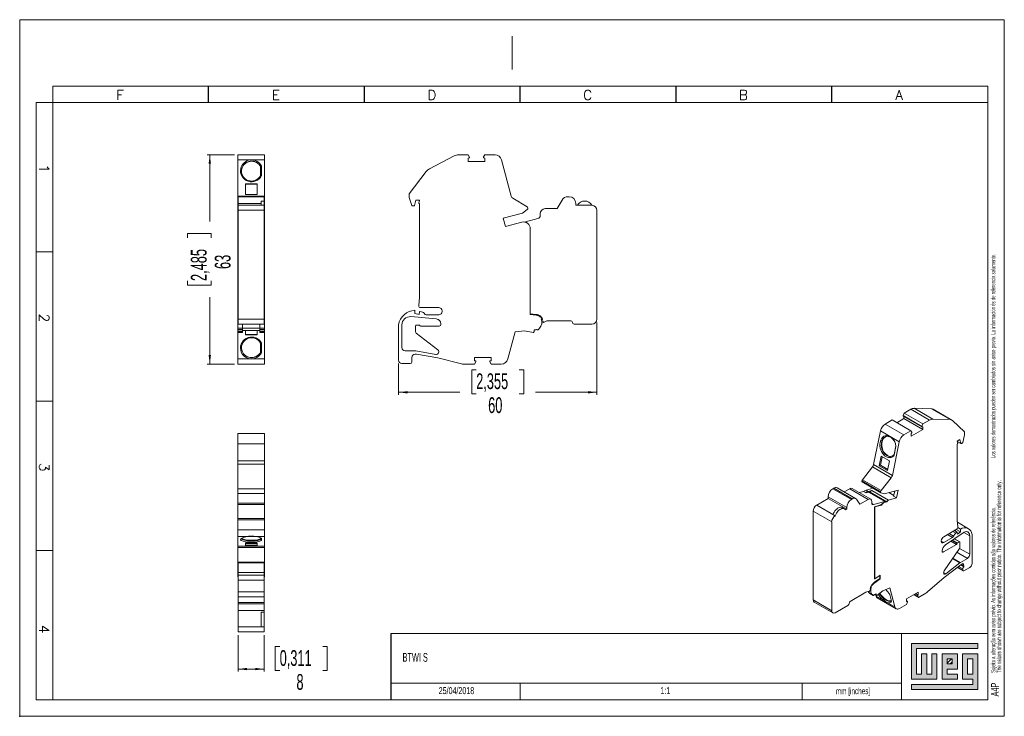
# Model space of a CAD drawing. Header units: millimetres. Extents: x 0 to 297, y 0 to 210.
import ezdxf

# ---------------------------------------------------------------- set-up
doc = ezdxf.new("R2010")
doc.units = ezdxf.units.MM
doc.header["$PDSIZE"] = -1
doc.layers.add('FORMATO', color=7, linetype='Continuous')
doc.layers.add('LEGENDA', color=7, linetype='Continuous')
doc.styles.add('SLDTEXTSTYLE0', font='ROMANS')
doc.styles.add('SLDTEXTSTYLE1', font='TXT', dxfattribs={"width": 0.605})
doc.styles.add('SLDTEXTSTYLE2', font='TXT', dxfattribs={"width": 0.574617})
doc.dimstyles.new('SLDDIMSTYLE0', dxfattribs={"dimtxt": 4.622974, "dimasz": 2.7, "dimexe": 0, "dimexo": 0.0625, "dimgap": 1.155743, "dimtad": 0, "dimdec": 0, "dimrnd": 1e-09, "dimzin": 12, "dimdsep": 46, "dimtxsty": 'SLDTEXTSTYLE1', "dimsah": 1, "dimcen": 0.09, "dimadec": 0, "dimazin": 3, "dimtfac": 1, "dimtdec": 3, "dimtofl": 0, "dimtmove": 0, "dimatfit": 3, "dimfxl": 1, "dimfrac": 2, "dimtolj": 1, "dimtzin": 12, "dimarcsym": 0})

# ---------------------------------------------------------------- blocks, each defined once
blk = doc.blocks.new('SW_NOTE_0')
at = {"color": 0, "linetype": 'Continuous', "lineweight": 0, "attachment_point": 1, "rotation": 90}
for s, insert, char_height, style in [('Sujeito a alteração sem aviso prévio. As informações contidas são valores de referência.                                          Los valores demostrados pueden ser cambiados sin aviso previo. La información és de referencia solamente.', (-1.71, 0), 1.32292, 'SLDTEXTSTYLE2'), ('The values shown are subject to change without prior notice. The information is for reference only.', (0.06, 0), 1.3229, 'SLDTEXTSTYLE1')]:
    blk.add_mtext(s, dxfattribs=dict(at, insert=insert, char_height=char_height, style=style))
blk = doc.blocks.new('_D')
at = {"color": 7, "linetype": 'Continuous', "lineweight": 0}
for p, q in [((64.84, 169.29), (56.59, 169.29)), ((57.34, 169.29), (57.34, 149.17)), ((50.57, 144.25), (50.57, 145.55)), ((50.57, 145.55), (57.76, 145.55)), ((57.76, 145.55), (57.76, 144.25)), ((50.57, 131.23), (50.57, 129.93)), ((57.76, 129.93), (57.76, 131.23)), ((50.57, 129.93), (57.76, 129.93)), ((57.34, 106.18), (57.34, 126.31)), ((64.84, 106.18), (56.59, 106.18))]:
    blk.add_line(p, q, dxfattribs=at)
for points in [[(57.34, 169.29), (56.99, 166.59), (57.69, 166.59)], [(57.34, 106.18), (57.69, 108.88), (56.99, 108.88)]]:
    blk.add_solid(points, dxfattribs=at)
at = {"color": 7, "linetype": 'Continuous', "lineweight": 0, "char_height": 4.763, "attachment_point": 1, "rotation": 90, "style": 'SLDTEXTSTYLE1'}
for s, insert in [('2,485', (51.62, 131.23)), ('63', (58.84, 134.84))]:
    blk.add_mtext(s, dxfattribs=dict(at, insert=insert))
blk = doc.blocks.new('_D_1')
at = {"color": 7, "linetype": 'Continuous', "lineweight": 0}
for p, q in [((65.89, 24.46), (65.89, 13.49)), ((73.79, 24.46), (73.79, 13.49)), ((78.42, 21.01), (77.11, 21.01)), ((77.11, 21.01), (77.11, 13.82)), ((91.43, 21.01), (92.74, 21.01)), ((92.74, 21.01), (92.74, 13.82)), ((65.89, 14.24), (73.79, 14.24)), ((77.11, 13.82), (78.42, 13.82)), ((92.74, 13.82), (91.43, 13.82))]:
    blk.add_line(p, q, dxfattribs=at)
for points in [[(65.89, 14.24), (68.59, 13.89), (68.59, 14.59)], [(73.79, 14.24), (71.09, 14.59), (71.09, 13.89)]]:
    blk.add_solid(points, dxfattribs=at)
at = {"color": 7, "linetype": 'Continuous', "lineweight": 0, "attachment_point": 1, "style": 'SLDTEXTSTYLE1'}
for s, insert, char_height in [('0,311', (78.42, 19.95), 4.763), ('8', (83.48, 12.74), 4.76)]:
    blk.add_mtext(s, dxfattribs=dict(at, insert=insert, char_height=char_height))
blk = doc.blocks.new('_D_2')
at = {"color": 7, "linetype": 'Continuous', "lineweight": 0}
for p, q in [((174.12, 118.74), (174.12, 96.93)), ((114.29, 106.33), (114.29, 96.93)), ((137.7, 104.46), (136.39, 104.46)), ((136.39, 104.46), (136.39, 97.26)), ((150.71, 104.46), (152.02, 104.46)), ((152.02, 104.46), (152.02, 97.26)), ((114.29, 97.68), (132.77, 97.68)), ((136.39, 97.26), (137.7, 97.26)), ((152.02, 97.26), (150.71, 97.26)), ((174.12, 97.68), (155.63, 97.68))]:
    blk.add_line(p, q, dxfattribs=at)
for points in [[(114.29, 97.68), (116.99, 97.33), (116.99, 98.03)], [(174.12, 97.68), (171.42, 98.03), (171.42, 97.33)]]:
    blk.add_solid(points, dxfattribs=at)
at = {"color": 7, "linetype": 'Continuous', "lineweight": 0, "char_height": 4.763, "attachment_point": 1, "style": 'SLDTEXTSTYLE1'}
for s, insert in [('2,355', (137.7, 103.4)), ('60', (141.31, 96.18))]:
    blk.add_mtext(s, dxfattribs=dict(at, insert=insert))

msp = doc.modelspace()

# ---------------------------------------------------------------- hatches: boundary and pattern name
at = {"linetype": 'Continuous'}
msp.add_hatch(color=7, dxfattribs=at).paths.add_polyline_path([(268.99, 21.93), (268.99, 11.15), (276.69, 11.15), (276.69, 18.85), (275.15, 18.85), (275.15, 12.69), (273.61, 12.69), (273.61, 18.85), (272.07, 18.85), (272.07, 12.69), (270.53, 12.69), (270.53, 20.39), (289.01, 20.39), (289.01, 21.93)], flags=0)
h = msp.add_hatch(color=7, dxfattribs=at)
h.paths.add_polyline_path([(268.99, 8.07), (289.01, 8.07), (289.01, 18.85), (284.39, 18.85), (284.39, 11.15), (287.47, 11.15), (287.47, 9.61), (268.99, 9.61)], flags=0)
h.paths.add_polyline_path([(285.93, 17.31), (287.47, 17.31), (287.47, 12.69), (285.93, 12.69)], flags=0)
h = msp.add_hatch(color=7, dxfattribs=at)
h.paths.add_polyline_path([(282.85, 12.69), (279.77, 12.69), (279.77, 14.23), (282.85, 14.23), (282.85, 18.85), (278.23, 18.85), (278.23, 11.15), (282.85, 11.15)], flags=0)
h.paths.add_polyline_path([(281.31, 15.77), (279.77, 15.77), (279.77, 17.31), (281.31, 17.31)], flags=0)
h = msp.add_hatch(dxfattribs=at)
h.set_pattern_fill('ANSI31', color=8, scale=0.25, style=0)
h.paths.add_polyline_path([(281.31, 15.77), (279.77, 15.77), (279.77, 17.31), (281.31, 17.31)], flags=0)

# ---------------------------------------------------------------- linework, layer by layer
at = {"color": 7, "linetype": 'Continuous', "lineweight": 0}
for p, q in [((10, 5), (10, 190)), ((5, 185), (5, 5)), ((292, 185), (292, 5)), ((5, 140), (10, 140)), ((5, 95), (10, 95)), ((5, 50), (10, 50)), ((289.01, 21.93), (268.99, 21.93)), ((268.99, 21.93), (268.99, 11.15)), ((289.01, 20.39), (289.01, 21.93)), ((270.53, 20.39), (289.01, 20.39)), ((270.53, 12.69), (270.53, 20.39)), ((273.61, 18.85), (272.07, 18.85)), ((272.07, 18.85), (272.07, 12.69)), ((273.61, 12.69), (273.61, 18.85)), ((276.69, 18.85), (275.15, 18.85)), ((275.15, 18.85), (275.15, 12.69)), ((276.69, 11.15), (276.69, 18.85)), ((282.85, 18.85), (278.23, 18.85)), ((278.23, 18.85), (278.23, 11.15)), ((282.85, 14.23), (282.85, 18.85)), ((289.01, 18.85), (284.39, 18.85)), ((284.39, 18.85), (284.39, 11.15)), ((289.01, 8.07), (289.01, 18.85)), ((279.77, 17.31), (281.31, 17.31)), ((279.77, 15.77), (279.77, 17.31)), ((281.31, 15.77), (279.77, 15.77)), ((281.31, 17.31), (281.31, 15.77)), ((285.93, 12.69), (285.93, 17.31)), ((285.93, 17.31), (287.47, 17.31)), ((287.47, 17.31), (287.47, 12.69)), ((272.07, 12.69), (270.53, 12.69)), ((275.15, 12.69), (273.61, 12.69)), ((279.77, 14.23), (282.85, 14.23)), ((279.77, 12.69), (279.77, 14.23)), ((282.85, 12.69), (279.77, 12.69)), ((282.85, 11.15), (282.85, 12.69)), ((287.47, 12.69), (285.93, 12.69)), ((151, 10), (151, 5)), ((236, 10), (236, 5)), ((268.99, 11.15), (276.69, 11.15)), ((268.99, 9.61), (268.99, 8.07)), ((287.47, 9.61), (268.99, 9.61)), ((278.23, 11.15), (282.85, 11.15)), ((284.39, 11.15), (287.47, 11.15)), ((287.47, 11.15), (287.47, 9.61)), ((268.99, 8.07), (289.01, 8.07)), ((5, 5), (10, 5))]:
    msp.add_line(p, q, dxfattribs=at)
at = {"color": 7, "linetype": 'Continuous', "lineweight": 15}
for p, q in [((73.84, 169.29), (65.84, 169.29)), ((65.84, 169.29), (65.84, 167.73)), ((65.84, 169.29), (73.84, 169.29)), ((73.84, 169.29), (73.84, 167.73)), ((132.43, 169.29), (135.29, 169.29)), ((135.29, 169.29), (135.7, 168.59)), ((139.94, 168.61), (140.34, 169.29)), ((140.34, 169.29), (143.38, 169.29)), ((65.84, 167.73), (73.84, 167.73)), ((65.84, 156.77), (65.84, 167.73)), ((73.84, 167.73), (73.84, 156.77)), ((123.61, 165.06), (131.04, 168.95)), ((135.32, 168.29), (135.53, 168.31)), ((135.32, 168.29), (135.32, 167.29)), ((140.31, 167.29), (135.32, 167.29)), ((140.1, 168.31), (140.31, 168.29)), ((140.31, 167.29), (140.31, 168.29)), ((148.27, 156.77), (145.33, 167.73)), ((66.95, 164.97), (66.95, 164.91)), ((72.64, 165.71), (72.64, 162.97)), ((72.94, 162.98), (72.94, 165.85)), ((122.61, 164.22), (117.49, 157.48)), ((68.09, 160.52), (68.09, 157.35)), ((71.59, 160.52), (68.09, 160.52)), ((71.59, 160.39), (68.09, 160.39)), ((71.59, 157.35), (71.59, 160.52)), ((117.49, 156.54), (117.49, 157.48)), ((73.84, 156.77), (65.84, 156.77)), ((65.84, 156.77), (65.84, 156.17)), ((65.84, 156.17), (65.84, 153.58)), ((73.79, 156.64), (65.89, 156.64)), ((65.89, 156.64), (65.89, 154.64)), ((65.89, 154.04), (65.89, 154.64)), ((68.09, 157.35), (71.59, 157.35)), ((73.79, 155.34), (72.84, 155.34)), ((72.84, 155.34), (72.84, 154.04)), ((73.79, 156.64), (73.79, 155.34)), ((73.79, 155.34), (73.79, 154.04)), ((73.84, 156.77), (73.84, 156.17)), ((73.84, 156.17), (73.84, 153.58)), ((117.5, 156.45), (118.27, 153.99)), ((119.05, 154), (119.49, 155.64)), ((119.49, 155.64), (120.59, 155.64)), ((120.59, 155.54), (120.39, 154.8)), ((120.59, 155.64), (120.59, 155.54)), ((120.59, 154.54), (120.59, 126.29)), ((148.72, 156.17), (153.07, 153.58)), ((162.09, 153.04), (163.59, 155.64)), ((165.72, 156.64), (165.32, 156.64)), ((167.72, 154.04), (167.72, 154.64)), ((65.84, 153.58), (65.84, 153.28)), ((65.89, 153.28), (65.84, 153.28)), ((65.84, 153.28), (65.84, 152.77)), ((65.84, 151.68), (65.84, 152.77)), ((65.84, 151.68), (65.89, 151.68)), ((65.84, 150.13), (65.84, 151.68)), ((73.79, 154.04), (65.89, 154.04)), ((65.89, 154.04), (65.89, 152.54)), ((73.79, 152.54), (65.89, 152.54)), ((65.89, 152.54), (65.89, 119.74)), ((73.79, 154.04), (73.79, 152.54)), ((73.84, 153.28), (73.79, 153.28)), ((73.79, 152.54), (73.79, 119.74)), ((73.79, 151.68), (73.84, 151.68)), ((73.84, 153.28), (73.84, 153.58)), ((73.84, 152.77), (73.84, 153.28)), ((73.84, 152.77), (73.84, 151.68)), ((73.84, 151.68), (73.84, 150.13)), ((118.46, 153.85), (118.86, 153.85)), ((145.86, 150.13), (151.65, 151.68)), ((151.65, 151.68), (153.11, 152.77)), ((157.02, 151.54), (157.02, 150.99)), ((158.52, 153.04), (162.09, 153.04)), ((172.62, 154.04), (167.72, 154.04)), ((174.12, 152.54), (174.12, 119.74)), ((65.89, 150.13), (65.84, 150.13)), ((65.84, 150.13), (65.84, 149.02)), ((65.89, 149.02), (65.84, 149.02)), ((65.84, 149.02), (65.84, 147.02)), ((73.84, 150.13), (73.79, 150.13)), ((73.79, 148.96), (73.84, 148.96)), ((73.84, 150.13), (73.84, 148.96)), ((73.84, 148.96), (73.84, 122.33)), ((145.86, 150.13), (146.53, 147.62)), ((146.53, 147.62), (151.5, 148.95)), ((152.38, 148.98), (152.58, 149.04)), ((152.58, 149.04), (156.28, 150.03)), ((65.89, 147.02), (65.84, 147.02)), ((65.84, 147.02), (65.84, 121.14)), ((154.02, 147.02), (154.02, 121.14)), ((120.38, 123.92), (120.59, 126.29)), ((73.84, 122.33), (73.79, 122.33)), ((73.84, 121.19), (73.84, 122.33)), ((119.19, 122.39), (119.19, 121.39)), ((120.38, 123.52), (120.38, 123.92)), ((120.48, 121.16), (120.64, 122.05)), ((121.23, 121.95), (120.64, 122.05)), ((120.68, 123.22), (126.39, 123.22)), ((127.39, 122.22), (127.39, 122.04)), ((65.84, 121.14), (65.89, 121.14)), ((65.84, 121.14), (65.84, 120.95)), ((65.89, 120.95), (65.84, 120.95)), ((65.84, 120.95), (65.84, 120.19)), ((65.84, 120.19), (65.89, 120.19)), ((65.84, 120.19), (65.84, 119.79)), ((65.89, 119.79), (65.84, 119.79)), ((65.84, 119.79), (65.84, 117.05)), ((73.79, 119.74), (65.89, 119.74)), ((65.89, 119.74), (65.89, 118.24)), ((73.79, 121.19), (73.84, 121.19)), ((73.84, 120.95), (73.79, 120.95)), ((73.79, 120.19), (73.84, 120.19)), ((73.84, 119.79), (73.79, 119.79)), ((73.79, 119.74), (73.79, 118.24)), ((73.84, 121.19), (73.84, 120.95)), ((73.84, 120.95), (73.84, 120.19)), ((73.84, 119.79), (73.84, 120.19)), ((73.84, 119.79), (73.84, 117.05)), ((125.66, 119.81), (118.01, 120.48)), ((120.48, 121.16), (119.19, 121.39)), ((126.39, 121.04), (122.58, 121.04)), ((155.82, 121.15), (154.02, 121.34)), ((154.02, 121.14), (155.79, 120.95)), ((157.86, 119.13), (157.84, 119.12)), ((157.97, 118.72), (157.86, 119.13)), ((157.97, 118.72), (158.59, 119.03)), ((166.22, 119.24), (159.49, 119.24)), ((65.84, 117.05), (67.24, 117.05)), ((65.84, 117.05), (65.84, 116.62)), ((65.84, 116.62), (67.24, 116.62)), ((65.84, 116.62), (65.84, 116.47)), ((65.84, 116.47), (67.24, 116.47)), ((67.24, 116.47), (65.84, 116.47)), ((65.84, 116.47), (65.84, 116.47)), ((65.84, 116.47), (65.84, 115.97)), ((67.24, 115.97), (65.84, 115.97)), ((65.84, 115.97), (65.84, 115.72)), ((73.79, 118.24), (65.89, 118.24)), ((67.24, 117.05), (67.24, 118.24)), ((67.24, 117.05), (67.24, 116.62)), ((67.24, 116.99), (72.44, 116.99)), ((67.24, 116.47), (67.24, 116.62)), ((67.24, 116.47), (67.24, 116.47)), ((67.24, 115.97), (67.24, 116.47)), ((72.44, 116.27), (67.24, 116.27)), ((67.24, 115.97), (67.24, 115.72)), ((67.34, 118.19), (67.34, 118.24)), ((72.34, 118.19), (67.34, 118.19)), ((68.09, 114.96), (68.09, 116.27)), ((71.59, 116.27), (71.59, 114.96)), ((72.34, 118.24), (72.34, 118.19)), ((72.44, 118.24), (72.44, 117.05)), ((72.44, 117.05), (73.84, 117.05)), ((72.44, 117.05), (72.44, 116.62)), ((72.44, 116.62), (73.84, 116.62)), ((72.44, 116.62), (72.44, 116.47)), ((72.44, 116.47), (73.84, 116.47)), ((73.84, 116.47), (72.44, 116.47)), ((72.44, 116.47), (72.44, 116.47)), ((72.44, 116.47), (72.44, 115.97)), ((73.84, 115.97), (72.44, 115.97)), ((72.44, 115.97), (72.44, 115.72)), ((73.84, 116.62), (73.84, 117.05)), ((73.84, 116.47), (73.84, 116.62)), ((73.84, 116.47), (73.84, 116.47)), ((73.84, 115.97), (73.84, 116.47)), ((73.84, 115.72), (73.84, 115.97)), ((114.29, 117.99), (114.29, 107.33)), ((115.29, 117.99), (115.29, 111.18)), ((119.43, 117.69), (119.43, 115.94)), ((119.68, 117.94), (120.43, 117.94)), ((126.53, 117.64), (120.88, 117.64)), ((127.03, 118.14), (127.03, 118.32)), ((149.42, 115.88), (147.24, 107.74)), ((152.28, 116.18), (149.42, 115.88)), ((154.85, 115.72), (152.28, 116.18)), ((155.5, 116.51), (155.14, 116.47)), ((155.14, 116.47), (155.14, 115.97)), ((156.75, 117.05), (156.5, 116.62)), ((157.5, 118.48), (157.97, 118.72)), ((172.62, 118.24), (167.22, 118.24)), ((65.84, 115.72), (67.24, 115.72)), ((65.84, 115.72), (65.84, 107.74)), ((68.09, 115.09), (71.59, 115.09)), ((71.59, 114.96), (68.09, 114.96)), ((72.44, 115.72), (73.84, 115.72)), ((73.84, 115.72), (73.84, 107.74)), ((119.63, 115.54), (126.11, 110.52)), ((66.95, 110.56), (66.95, 110.51)), ((72.64, 109.77), (72.64, 112.5)), ((72.94, 112.49), (72.94, 109.63)), ((119.25, 110.18), (116.29, 110.18)), ((125.49, 109.1), (119.49, 110.16)), ((73.84, 107.74), (65.84, 107.74)), ((65.84, 107.74), (65.84, 106.18)), ((73.84, 107.74), (73.84, 106.18)), ((118.29, 108.17), (118.29, 106.83)), ((119.7, 109.17), (119.29, 109.17)), ((119.7, 109.17), (126.13, 108.03)), ((126.13, 108.03), (133.23, 106.27)), ((142.22, 108.18), (137.22, 108.18)), ((137.22, 108.18), (137.22, 107.18)), ((137.22, 107.18), (137.44, 107.17)), ((142.01, 107.17), (142.22, 107.18)), ((142.22, 107.18), (142.22, 108.18)), ((65.84, 106.18), (73.84, 106.18)), ((65.84, 106.18), (65.84, 106.18)), ((73.84, 106.18), (73.84, 106.18)), ((115.29, 106.33), (117.79, 106.33)), ((133.95, 106.18), (137.19, 106.18)), ((137.6, 106.89), (137.19, 106.18)), ((142.24, 106.18), (141.85, 106.87)), ((142.24, 106.18), (145.28, 106.18)), ((268.78, 92.56), (266.76, 91.39)), ((274.44, 89.29), (268.78, 92.56)), ((269.77, 92.85), (275.42, 89.58)), ((275.02, 92.7), (269.77, 92.85)), ((280.68, 89.44), (275.02, 92.7)), ((281.19, 89.3), (275.54, 92.56)), ((263.19, 89.33), (261.04, 88.09)), ((268.85, 86.06), (263.19, 89.33)), ((264.6, 88.51), (266.74, 89.74)), ((266.76, 91.39), (266.47, 90.65)), ((272.13, 87.38), (266.47, 90.65)), ((266.5, 90.48), (272.16, 87.22)), ((266.74, 90.34), (266.74, 89.74)), ((266.74, 89.74), (272.4, 86.48)), ((266.76, 91.39), (272.42, 88.12)), ((274.44, 89.29), (272.42, 88.12)), ((280.68, 89.44), (275.42, 89.58)), ((285, 85.74), (281.38, 89.15)), ((266.7, 84.82), (261.04, 88.09)), ((272.4, 86.48), (268.86, 84.44)), ((272.42, 88.12), (272.13, 87.38)), ((272.25, 87.22), (272.4, 87.3)), ((272.4, 87.3), (272.4, 86.48)), ((73.84, 85.29), (65.84, 85.29)), ((65.84, 85.29), (65.84, 82.09)), ((73.84, 85.29), (73.84, 82.09)), ((257.58, 75.87), (259.66, 86.02)), ((259.66, 86.02), (265.32, 82.75)), ((260.14, 83.13), (260.28, 83.16)), ((268.85, 86.06), (266.7, 84.82)), ((269.13, 85.66), (268.85, 86.06)), ((268.86, 85.26), (269.01, 85.35)), ((268.86, 84.44), (268.86, 85.26)), ((282.81, 82.98), (283.59, 83.43)), ((283.59, 83.43), (283.9, 82.27)), ((284.45, 82.58), (284.99, 84.9)), ((285, 84.98), (285, 85.74)), ((65.84, 82.09), (73.84, 82.09)), ((65.84, 76.97), (65.84, 82.09)), ((73.84, 82.09), (73.84, 76.97)), ((265.32, 82.75), (263.24, 72.6)), ((263.78, 78.72), (264.32, 81.37)), ((264.3, 81.49), (263.79, 78.96)), ((282.81, 82.9), (282.81, 82.98)), ((282.95, 82.37), (282.81, 82.9)), ((282.81, 59.01), (282.81, 82.08)), ((282.82, 82.86), (283.94, 82.21)), ((284.04, 82.22), (284.32, 82.39)), ((259.88, 78.42), (259.28, 75.48)), ((259.64, 75.66), (260.17, 78.25)), ((262.36, 76.99), (259.88, 78.42)), ((73.84, 76.97), (65.84, 76.97)), ((65.84, 76.97), (65.84, 75.97)), ((73.84, 75.97), (65.84, 75.97)), ((65.84, 75.97), (65.84, 68.54)), ((73.84, 75.97), (73.84, 76.97)), ((73.84, 75.97), (73.84, 68.54)), ((257.26, 75.19), (254.19, 71.31)), ((262.92, 71.93), (257.26, 75.19)), ((263.24, 72.6), (257.58, 75.87)), ((259.28, 75.48), (259.64, 75.66)), ((259.28, 75.48), (261.76, 74.05)), ((259.64, 75.66), (261.83, 74.4)), ((261.76, 74.05), (262.36, 76.99)), ((254.19, 71.31), (259.85, 68.04)), ((262.92, 71.93), (259.85, 68.04)), ((65.84, 68.54), (73.84, 68.54)), ((65.84, 68.54), (65.84, 67.15)), ((73.84, 67.15), (73.84, 68.54)), ((245.28, 68.62), (245.56, 68.78)), ((250.87, 65.4), (245.28, 68.62)), ((245.56, 68.78), (251.15, 65.56)), ((252.15, 65.66), (246.56, 68.88)), ((250.37, 68.62), (248.69, 67.65)), ((255.96, 65.4), (250.37, 68.62)), ((256.71, 65.47), (251.12, 68.7)), ((259.69, 67.7), (254.03, 70.97)), ((254.12, 70.64), (259.78, 67.38)), ((257.43, 68.73), (255.3, 68.16)), ((73.84, 67.15), (65.84, 67.15)), ((65.84, 67.15), (65.84, 64.29)), ((73.84, 67.15), (73.84, 64.29)), ((240.4, 63.68), (243.87, 65.68)), ((243.87, 66.17), (249.45, 62.95)), ((243.87, 65.68), (243.87, 66.17)), ((243.87, 65.68), (249.45, 62.46)), ((250.87, 65.4), (251.15, 65.56)), ((253.43, 63.94), (252.37, 65.45)), ((254.57, 67.77), (253.31, 67.43)), ((255.96, 65.4), (253.43, 63.94)), ((255.24, 67.39), (254.57, 67.77)), ((256.03, 67.6), (255.24, 67.39)), ((255.93, 67.79), (255.3, 68.16)), ((257, 68.08), (255.93, 67.79)), ((260.95, 64.76), (256.03, 67.6)), ((261.26, 64.73), (256.35, 67.57)), ((256.45, 67.51), (256.57, 67.54)), ((256.57, 67.54), (261.59, 64.64)), ((257, 68.08), (262.02, 65.18)), ((259.82, 67.36), (260.85, 67.06)), ((260.85, 67.06), (264.95, 68.16)), ((264.47, 65.84), (262.02, 65.18)), ((263.67, 66.59), (262.21, 67.43)), ((263.94, 67.89), (263.62, 66.33)), ((264.47, 65.84), (263.62, 66.33)), ((264.95, 68.16), (264.47, 65.84)), ((65.84, 64.29), (73.84, 64.29)), ((65.84, 64.29), (65.84, 63.88)), ((73.84, 63.88), (65.84, 63.88)), ((65.84, 63.88), (65.84, 63.87)), ((65.84, 63.87), (73.84, 63.87)), ((65.84, 59.66), (65.84, 63.87)), ((73.84, 64.29), (73.84, 63.88)), ((73.84, 63.87), (73.84, 63.88)), ((73.84, 63.87), (73.84, 59.66)), ((245.99, 60.46), (240.4, 63.68)), ((248.79, 62.54), (248.12, 62.93)), ((249.09, 62.25), (249.45, 62.46)), ((249.45, 62.46), (249.45, 62.95)), ((257.02, 64.78), (257.02, 64.33)), ((260.95, 64.76), (257.54, 63.85)), ((257.89, 63.17), (259.5, 63.61)), ((257.89, 41.43), (257.89, 63.17)), ((257.89, 63.17), (257.92, 63.15)), ((259.93, 63.69), (257.92, 63.15)), ((257.92, 63.15), (257.92, 41.41)), ((259.55, 63.7), (259.97, 63.82)), ((259.8, 63.77), (259.93, 63.69)), ((261.38, 64.62), (260.83, 64.47)), ((260.83, 64.47), (260.86, 64.45)), ((260.86, 64.45), (261.59, 64.64)), ((73.84, 59.66), (65.84, 59.66)), ((65.84, 59.66), (65.84, 59.64)), ((65.84, 59.64), (73.84, 59.64)), ((65.84, 59.64), (65.84, 59.24)), ((73.84, 59.64), (73.84, 59.66)), ((73.84, 59.64), (73.84, 59.24)), ((244.93, 58.62), (239.34, 61.84)), ((239.34, 61.84), (239.34, 35.06)), ((245.32, 60.85), (245.99, 60.46)), ((245.99, 60.46), (245.99, 60.46)), ((73.84, 59.24), (65.84, 59.24)), ((65.84, 59.24), (65.84, 56.2)), ((73.84, 59.24), (73.84, 56.2)), ((244.93, 58.62), (244.93, 31.84)), ((278.71, 54.14), (282.75, 56.47)), ((282.96, 57.16), (282.81, 59.01)), ((286.23, 56.56), (282.85, 58.51)), ((282.96, 57.16), (282.96, 56.83)), ((282.96, 56.89), (283.8, 56.4)), ((73.84, 56.2), (65.84, 56.2)), ((65.84, 56.2), (65.84, 54.25)), ((65.84, 54.25), (73.84, 54.25)), ((65.84, 51.31), (65.84, 54.25)), ((72.64, 53.87), (72.64, 53.28)), ((72.94, 52.97), (72.94, 53.74)), ((73.84, 56.2), (73.84, 54.25)), ((73.84, 54.25), (73.84, 51.31)), ((281.4, 53.91), (278.71, 52.36)), ((279.22, 51.65), (284.64, 55.32)), ((281.95, 56.01), (282.78, 55.53)), ((283.58, 52.58), (281.96, 53.51)), ((282.78, 55.53), (282.36, 55.2)), ((283.8, 55.58), (282.51, 56.33)), ((282.78, 55.53), (282.89, 54.87)), ((283.8, 55.58), (282.89, 54.87)), ((283.8, 56.4), (283.8, 55.58)), ((286.56, 54.4), (286.56, 48.84)), ((287.27, 46.1), (287.27, 54.81)), ((73.84, 51.31), (65.84, 51.31)), ((65.84, 51.31), (65.84, 50.86)), ((73.84, 50.86), (65.84, 50.86)), ((65.84, 50.86), (65.84, 46.51)), ((68.09, 52.31), (68.09, 51.46)), ((71.59, 52.31), (68.09, 52.31)), ((68.09, 51.97), (71.59, 51.97)), ((68.09, 51.46), (71.59, 51.46)), ((71.59, 51.46), (71.59, 52.31)), ((73.84, 51.31), (73.84, 50.86)), ((73.84, 50.86), (73.84, 46.51)), ((278, 52.77), (278, 52.91)), ((282.6, 51.83), (278.61, 49.53)), ((278.9, 43.88), (283.49, 50.63)), ((282.93, 52.26), (283.45, 52.57)), ((283.63, 51.03), (283.63, 52.46)), ((278.25, 49.73), (278.25, 49.87)), ((285.85, 47.61), (283.76, 46.41)), ((65.84, 46.51), (73.84, 46.51)), ((65.84, 46.51), (65.84, 46.29)), ((73.84, 46.29), (65.84, 46.29)), ((65.84, 46.29), (65.84, 46.27)), ((65.84, 46.27), (73.84, 46.27)), ((65.84, 46.27), (65.84, 45.56)), ((65.89, 45.56), (65.84, 45.56)), ((65.84, 45.56), (65.84, 43.79)), ((65.89, 46.27), (65.89, 43.3)), ((73.79, 46.27), (73.79, 43.3)), ((73.84, 46.29), (73.84, 46.51)), ((73.84, 46.27), (73.84, 46.29)), ((73.84, 46.27), (73.84, 43.79)), ((278.9, 41.84), (283.44, 45.39)), ((283.59, 46.29), (279.35, 42.98)), ((282.76, 44.86), (284.54, 43.83)), ((284.52, 46.02), (283.44, 45.39)), ((284.79, 45.08), (283.84, 45.63)), ((284.79, 45.08), (284.79, 45.36)), ((284.79, 43.86), (286.56, 44.88)), ((65.89, 43.79), (65.84, 43.79)), ((65.84, 43.79), (65.84, 42.27)), ((65.84, 42.27), (65.89, 42.27)), ((65.84, 42.27), (65.84, 42.21)), ((65.84, 42.21), (65.89, 42.21)), ((65.84, 42.21), (65.84, 42.06)), ((65.84, 42.06), (65.89, 42.06)), ((65.89, 43.3), (73.79, 43.3)), ((65.89, 42.56), (65.89, 43.3)), ((73.79, 42.56), (65.89, 42.56)), ((65.89, 42.56), (65.89, 41.06)), ((73.79, 43.79), (73.84, 43.79)), ((73.84, 43.79), (73.79, 43.79)), ((73.79, 43.3), (73.79, 42.56)), ((73.79, 42.56), (73.79, 41.06)), ((73.79, 42.27), (73.84, 42.27)), ((73.79, 42.21), (73.84, 42.21)), ((73.79, 42.06), (73.84, 42.06)), ((73.84, 43.79), (73.84, 43.79)), ((73.84, 43.79), (73.84, 42.27)), ((73.84, 42.21), (73.84, 42.27)), ((73.84, 42.21), (73.84, 42.06)), ((257.86, 40.45), (259.49, 41.59)), ((257.92, 41.41), (259.53, 42.53)), ((259.49, 42.47), (259.14, 42.22)), ((259.14, 42.22), (259.14, 42.26)), ((259.46, 42.48), (259.49, 42.47)), ((259.49, 42.47), (259.49, 41.59)), ((259.53, 41.4), (259.53, 42.53)), ((273.87, 37.5), (278.9, 41.84)), ((284.44, 44.06), (284.44, 44.47)), ((73.79, 41.06), (65.89, 41.06)), ((65.89, 41.06), (65.89, 37.49)), ((73.79, 41.06), (73.79, 37.49)), ((256.66, 38.86), (256.87, 38.74)), ((256.76, 39.09), (256.85, 39.04)), ((257.92, 40.28), (257.76, 40.37)), ((257.92, 41.41), (257.89, 41.43)), ((259.53, 41.4), (257.92, 40.28)), ((259.36, 41.5), (259.53, 41.4)), ((260.4, 37.82), (262.43, 38.74)), ((262.43, 38.74), (263.97, 32.99)), ((73.79, 37.49), (65.89, 37.49)), ((65.89, 37.49), (65.89, 35.99)), ((73.79, 35.99), (65.89, 35.99)), ((65.89, 35.99), (65.89, 34.26)), ((73.79, 37.49), (73.79, 35.99)), ((73.79, 35.99), (73.79, 34.26)), ((250.51, 34.65), (255.27, 37.4)), ((256.35, 37.59), (255.91, 37.59)), ((256.17, 37.32), (257.16, 36.75)), ((256.26, 37.27), (256.43, 37.03)), ((256.42, 37.97), (256.35, 37.59)), ((256.44, 37.97), (256.42, 37.97)), ((256.43, 37.03), (257.42, 36.46)), ((256.46, 37), (257.45, 36.43)), ((256.64, 38.5), (256.56, 38.55)), ((257.42, 36.46), (257.24, 36.71)), ((257.88, 36.68), (258.43, 36.37)), ((258.38, 36.89), (258.13, 36.77)), ((258.26, 36.47), (258.31, 36.25)), ((263.97, 32.99), (258.31, 36.25)), ((258.38, 36.48), (258.38, 36.89)), ((258.59, 36.4), (260.4, 37.82)), ((258.69, 35.68), (264.35, 32.41)), ((262.43, 36.72), (262.98, 34.69)), ((267.52, 35.4), (271.05, 37.44)), ((269.66, 36.63), (271.07, 35.82)), ((270.78, 36.22), (269.87, 36.75)), ((270.9, 36.52), (270.18, 36.93)), ((270.34, 37.03), (271.05, 36.62)), ((271.07, 35.82), (270.78, 36.22)), ((270.9, 36.52), (271.05, 36.62)), ((271.05, 36.62), (271.05, 37.44)), ((271.07, 35.82), (273.36, 37.14)), ((65.89, 34.26), (73.79, 34.26)), ((65.89, 33.86), (65.89, 34.26)), ((73.79, 33.86), (65.89, 33.86)), ((65.89, 33.86), (65.89, 31.86)), ((73.79, 33.86), (73.79, 34.26)), ((73.79, 33.86), (73.79, 31.86)), ((244.93, 31.84), (239.34, 35.06)), ((239.65, 34.37), (245.24, 31.15)), ((245.99, 31.22), (249.81, 33.43)), ((265.35, 32.51), (267.5, 33.75)), ((267.78, 34.47), (267.5, 33.75)), ((267.52, 35.4), (267.52, 34.58)), ((267.76, 34.66), (267.52, 34.8)), ((267.52, 34.58), (267.67, 34.65)), ((65.89, 31.86), (73.79, 31.86)), ((65.89, 26.96), (65.89, 31.86)), ((73.79, 31.36), (72.84, 31.36)), ((72.84, 31.36), (72.84, 26.97)), ((73.79, 31.36), (73.79, 31.86)), ((73.79, 31.36), (73.79, 26.97)), ((73.79, 26.96), (65.89, 26.96)), ((65.89, 26.96), (65.89, 25.46)), ((72.84, 26.97), (73.79, 26.97)), ((73.79, 26.96), (73.79, 26.97)), ((73.79, 26.96), (73.79, 25.46)), ((73.79, 25.46), (65.89, 25.46))]:
    msp.add_line(p, q, dxfattribs=at)
at = {"color": 1, "linetype": 'Continuous', "lineweight": 15}
for p, q in [((65.89, 156.17), (65.84, 156.17)), ((65.89, 154.64), (72.84, 154.64)), ((73.84, 156.17), (73.79, 156.17)), ((65.84, 153.58), (65.89, 153.58)), ((65.84, 152.77), (65.89, 152.77)), ((73.79, 153.58), (73.84, 153.58)), ((73.79, 152.77), (73.84, 152.77)), ((283.9, 82.27), (282.81, 82.89)), ((257.04, 64.14), (257.54, 63.85)), ((279.86, 54.8), (281.4, 53.91)), ((280.35, 55.08), (281.71, 54.3)), ((282.36, 55.2), (281.46, 55.72)), ((281.9, 53.47), (283.45, 52.57)), ((286.56, 54.4), (284.79, 55.42)), ((278.71, 52.36), (278, 52.77)), ((280.92, 52.8), (282.6, 51.83)), ((281.17, 52.97), (282.77, 52.05)), ((281.41, 53.14), (282.93, 52.26)), ((283.48, 50.61), (286.56, 48.84)), ((278.61, 49.53), (278.25, 49.73)), ((281.4, 47.55), (283.59, 46.29)), ((283.76, 46.41), (281.51, 47.71)), ((282.68, 49.44), (285.85, 47.61)), ((284.44, 44.06), (282.88, 44.96)), ((284.44, 44.47), (283.18, 45.19)), ((284.79, 45.36), (284.08, 45.77)), ((279.35, 42.98), (278.69, 43.36)), ((258.38, 36.48), (257.98, 36.71)), ((267.67, 34.65), (267.52, 34.74))]:
    msp.add_line(p, q, dxfattribs=at)
at = {"color": 7, "linetype": 'Continuous', "lineweight": 15, "flags": 128}
for points in [[(66.95, 164.97), (66.81, 165.03), (66.66, 165.1)], [(72.94, 162.98), (72.79, 162.98), (72.64, 162.97)], [(66.66, 110.37), (66.81, 110.44), (66.95, 110.51)], [(266.47, 90.65), (266.46, 90.6), (266.46, 90.56), (266.47, 90.53), (266.48, 90.5), (266.5, 90.48), (266.5, 90.48)], [(272.25, 87.22), (272.21, 87.21), (272.18, 87.21), (272.16, 87.22), (272.14, 87.24), (272.12, 87.26), (272.12, 87.3), (272.12, 87.34), (272.13, 87.38)], [(259.74, 83.24), (259.53, 82.51), (259.48, 81.98), (259.49, 81.43), (259.58, 80.88), (259.73, 80.34), (259.94, 79.82), (260.21, 79.34), (260.53, 78.92), (260.88, 78.57), (261.27, 78.29), (261.68, 78.09), (262.09, 77.99), (262.5, 77.98), (262.89, 78.06), (263.25, 78.23), (263.53, 78.45), (263.78, 78.72)], [(264.32, 81.37), (264.14, 82.21), (263.94, 82.73), (263.68, 83.21), (263.37, 83.63), (263.03, 84), (262.65, 84.29), (262.25, 84.5), (261.84, 84.62), (261.44, 84.64), (261.05, 84.58), (260.68, 84.42), (260.35, 84.18), (260.07, 83.86), (259.74, 83.24)], [(260.14, 83.13), (259.94, 83.19), (259.74, 83.24)], [(260.14, 83.13), (260.29, 83.46), (260.49, 83.75), (260.71, 83.99), (260.97, 84.18), (261.29, 84.33), (261.65, 84.4), (262.01, 84.38), (262.39, 84.29), (262.75, 84.1), (263.1, 83.85), (263.42, 83.52), (263.7, 83.14), (263.94, 82.71), (264.09, 82.33)], [(263.79, 78.96), (263.56, 78.72), (263.3, 78.53), (263.02, 78.4), (262.72, 78.33), (262.35, 78.33), (261.98, 78.4), (261.57, 78.59), (261.27, 78.79), (260.99, 79.04), (260.73, 79.34), (260.5, 79.68), (260.27, 80.12), (260.09, 80.6), (259.96, 81.1), (259.9, 81.61), (259.91, 82.1), (259.97, 82.58), (260.14, 83.13)], [(284.04, 82.22), (284.01, 82.21), (283.99, 82.21), (283.97, 82.2), (283.95, 82.21), (283.93, 82.22), (283.92, 82.23), (283.91, 82.24), (283.9, 82.27)], [(263.78, 78.72), (263.78, 78.84), (263.79, 78.96)], [(259.82, 67.36), (259.78, 67.38), (259.75, 67.4), (259.72, 67.44), (259.7, 67.48), (259.68, 67.53), (259.68, 67.58), (259.68, 67.64), (259.69, 67.7)], [(248.12, 62.93), (248.06, 62.96), (247.83, 63.03), (247.58, 63.04), (247.3, 62.99), (247.02, 62.88), (246.73, 62.71), (246.44, 62.49), (246.16, 62.22), (245.91, 61.92), (245.68, 61.58), (245.48, 61.22), (245.32, 60.85)], [(249.09, 62.25), (248.93, 62.44), (248.74, 62.57), (248.51, 62.64), (248.25, 62.65), (247.97, 62.6), (247.69, 62.49), (247.4, 62.33), (247.11, 62.1), (246.83, 61.84), (246.58, 61.53), (246.35, 61.19), (246.15, 60.83), (245.99, 60.46)], [(257.54, 63.85), (257.43, 63.83), (257.33, 63.84), (257.24, 63.87), (257.16, 63.92), (257.1, 64), (257.06, 64.09), (257.03, 64.21), (257.02, 64.33)], [(66.66, 53.54), (66.58, 53.32), (66.65, 53.18), (66.81, 53.04), (67.07, 52.91), (67.4, 52.79), (67.8, 52.69), (68.26, 52.6), (68.78, 52.54), (69.32, 52.5), (69.88, 52.49), (70.45, 52.5), (70.99, 52.53), (71.51, 52.59), (71.98, 52.67), (72.4, 52.77), (72.7, 52.87), (72.94, 52.97)], [(72.64, 53.28), (72.42, 53.19), (72.14, 53.1), (71.82, 53.02), (71.46, 52.96), (70.99, 52.9), (70.5, 52.87), (69.93, 52.86), (69.5, 52.86), (69.08, 52.89), (68.68, 52.93), (68.3, 52.98), (67.89, 53.06), (67.54, 53.16), (67.25, 53.27), (67.05, 53.39), (66.92, 53.52), (66.88, 53.65), (66.9, 53.69)], [(284.64, 55.32), (284.93, 55.49), (285.22, 55.61), (285.5, 55.66), (285.75, 55.65), (285.99, 55.57), (286.18, 55.44), (286.34, 55.25), (286.46, 55.01), (286.53, 54.72), (286.56, 54.4)], [(72.94, 52.97), (72.79, 53.13), (72.64, 53.28)], [(279.35, 42.98), (279.18, 42.88), (279.02, 42.83), (278.88, 42.86), (278.77, 42.94), (278.71, 43.08), (278.69, 43.26), (278.71, 43.46), (278.79, 43.68), (278.9, 43.88)], [(256.88, 38.73), (256.78, 38.39), (256.72, 38.06), (256.7, 37.74), (256.73, 37.45), (256.8, 37.2), (256.91, 36.99), (257.06, 36.82), (257.24, 36.71)], [(256.88, 38.73), (256.85, 38.75), (256.83, 38.77), (256.82, 38.81), (256.81, 38.85), (256.81, 38.89), (256.81, 38.94), (256.83, 38.99), (256.85, 39.04)], [(256.43, 37.03), (256.45, 37), (256.46, 37)], [(256.54, 38.51), (256.62, 38.51), (256.67, 38.47), (256.7, 38.4), (256.69, 38.3), (256.66, 38.19), (256.6, 38.09), (256.52, 38.02), (256.44, 37.97)], [(257.73, 36.56), (257.69, 36.51), (257.65, 36.47), (257.6, 36.44), (257.56, 36.42), (257.51, 36.41), (257.48, 36.42), (257.44, 36.43), (257.42, 36.46)], [(258.59, 36.4), (258.55, 36.37), (258.51, 36.36), (258.48, 36.35), (258.44, 36.36), (258.42, 36.38), (258.4, 36.4), (258.38, 36.44), (258.38, 36.48)], [(262.98, 34.69), (262.79, 34.38), (262.59, 34.26), (262.33, 34.22), (262.03, 34.25), (261.68, 34.35), (261.3, 34.53), (260.9, 34.77), (260.5, 35.08), (260.09, 35.43), (259.7, 35.82), (259.34, 36.24), (259.01, 36.68), (258.99, 36.71)], [(262.91, 34.94), (262.87, 34.87), (262.75, 34.74), (262.58, 34.67), (262.38, 34.64), (262.1, 34.67), (261.78, 34.76), (261.44, 34.92), (261.08, 35.15), (260.71, 35.42), (260.34, 35.74), (259.98, 36.1), (259.65, 36.48), (259.35, 36.88), (259.3, 36.96)], [(263.97, 32.99), (264.04, 32.77), (264.15, 32.59), (264.29, 32.45), (264.47, 32.36), (264.66, 32.32), (264.88, 32.33), (265.11, 32.4), (265.35, 32.51)], [(267.67, 34.65), (267.7, 34.67), (267.73, 34.67), (267.76, 34.66), (267.78, 34.63), (267.8, 34.6), (267.8, 34.56), (267.79, 34.52), (267.78, 34.47)]]:
    msp.add_lwpolyline(points, dxfattribs=at)
at = {"color": 7, "linetype": 'Continuous', "lineweight": 15}
for centre, radius, start, end in [((132.43, 166.29), 3, 90, 117.6417), ((143.38, 167.29), 2, 12.7703, 90), ((69.93, 164.4), 3.34, 25.5792, 167.9811), ((69.93, 164.34), 3.04, 26.7385, 168.0931), ((135.51, 168.51), 0.2, 275.0003, 23.019), ((140.12, 168.51), 0.2, 149.8987, 266.4851), ((69.95, 164.49), 3.35, 169.4662, 333.2626), ((69.95, 164.4), 3.05, 169.2957, 332.0884), ((89.24, 130.89), 38.57, 114.9958, 115.4884), ((125, 162.4), 3, 117.6417, 142.7501), ((117.79, 156.54), 0.3, 180.0001, 197.2338), ((120.58, 154.74), 0.2, 164.9996, 272.095), ((149.23, 157.03), 1, 195.0003, 239.2099), ((165.32, 154.64), 2, 90, 150), ((165.72, 154.64), 2, 0, 90), ((170.42, 152.84), 2.5, 28.7007, 151.2993), ((118.46, 154.05), 0.2, 197.2339, 270), ((118.86, 154.05), 0.2, 270.0001, 344.9998), ((152.81, 153.15), 0.5, 15.0007, 59.2099), ((152.81, 153.17), 0.5, 306.8014, 13.2172), ((158.52, 151.54), 1.5, 90, 180), ((172.62, 152.54), 1.5, 0, 90), ((152.02, 147.02), 2, 360, 105), ((152.77, 149.08), 0.2, 193.0495, 249.9032), ((156.02, 150.99), 1, 285.0004, 0.0013), ((119.45, 117.18), 5.22, 92.8177, 171.0157), ((120.68, 123.52), 0.3, 180, 270), ((121, 120.64), 1.32, 29.6683, 80), ((126.39, 122.22), 1, 360, 90), ((126.39, 122.04), 1, 270, 360), ((117.79, 117.99), 2.5, 85, 180), ((122.58, 121.54), 0.5, 209.6683, 270), ((125.53, 118.32), 1.5, 0, 85), ((155.35, 118.2), 2.79, 45.4993, 80.9231), ((155.35, 118.2), 2.99, 57.5868, 81.0323), ((155.27, 118.74), 2.25, 311.1936, 27.614), ((155.27, 118.74), 2.6, 21.6258, 49.4901), ((157.07, 120.01), 0.3, 310.9983, 35.2373), ((157.76, 119.41), 0.3, 105, 285), ((159.49, 117.24), 2, 90, 116.7635), ((166.22, 118.74), 0.5, 360, 90), ((172.62, 119.74), 1.5, 270, 0), ((119.68, 117.69), 0.25, 90, 180), ((119.93, 115.94), 0.5, 180, 232.2654), ((120.43, 117.69), 0.25, 23.5782, 90), ((120.88, 117.89), 0.25, 203.5782, 270.0001), ((126.53, 118.14), 0.5, 270, 360), ((154.89, 115.97), 0.25, 260.0178, 0), ((155.27, 118.74), 2.25, 275.8676, 285), ((155.92, 116.33), 0.25, 53.5156, 105), ((156.24, 116.77), 0.3, 233.5156, 330), ((167.22, 118.74), 0.5, 180, 270), ((69.95, 110.99), 3.35, 26.7374, 190.5324), ((69.95, 111.08), 3.05, 27.7843, 190.8316), ((69.93, 111.07), 3.34, 192.0175, 334.4208), ((69.93, 111.14), 3.04, 191.9141, 333.2543), ((71.98, 85.77), 26.74, 87.9348, 88.5779), ((116.29, 111.18), 1, 180, 270), ((119.25, 108.78), 1.4, 80, 90), ((125.62, 109.89), 0.8, 260, 52.2654), ((89.15, 144.39), 38.36, 244.5091, 245.0046), ((115.29, 107.33), 1, 180, 270), ((119.29, 108.17), 1, 90, 180), ((137.42, 106.97), 0.2, 336.981, 84.9997), ((142.02, 106.97), 0.2, 93.5149, 210.1013), ((145.28, 108.18), 2, 270, 347.2297), ((117.79, 106.83), 0.5, 270, 360), ((133.95, 109.18), 3, 256.0672, 270), ((269.79, 90.94), 1.9, 90.7245, 121.9585), ((275, 91.62), 1.08, 60.4768, 89.1392), ((275.45, 87.67), 1.9, 90.7245, 121.9585), ((280.67, 88.39), 1.05, 47.0677, 89.4857), ((262.74, 85.46), 3.13, 122.9309, 169.6753), ((268.4, 82.19), 3.13, 122.9309, 169.6753), ((268.88, 85.58), 0.262, 300.7991, 18.9874), ((284.66, 84.98), 0.347, 346.5322, 359.5577), ((282.67, 82.33), 0.289, 300.0907, 7.3817), ((284.15, 82.65), 0.313, 302.9226, 347.0765), ((255.97, 76.22), 1.65, 321.4884, 347.6668), ((254.84, 70.79), 0.826, 141.4883, 167.6666), ((261.63, 72.95), 1.65, 321.4884, 347.6668), ((246.92, 66.04), 3.06, 122.4763, 177.5237), ((246.15, 67.96), 1.01, 65.8432, 125.4673), ((250.81, 68.01), 0.754, 65.6931, 125.6174), ((254.31, 70.87), 0.293, 160.4538, 231.6266), ((252.51, 62.81), 3.06, 122.4763, 177.5237), ((251.7, 64.88), 0.879, 40.5329, 129.2481), ((255.84, 66.38), 1.87, 106.9605, 132.1011), ((256.49, 65.98), 1.89, 107.1527, 131.9089), ((256.37, 64.89), 0.655, 350.7858, 129.2034), ((256.16, 67.21), 0.408, 61.9421, 107.8464), ((257.28, 67.42), 0.719, 112.4951, 169.9158), ((260.49, 67.53), 0.826, 141.4883, 167.6666), ((241.64, 61.74), 2.31, 122.6054, 177.3946), ((262.54, 61.98), 3.46, 149.9984, 151.8823), ((261.46, 62.77), 1.79, 109.5242, 148.739), ((261.38, 62.85), 1.71, 108.9725, 145.6527), ((261.07, 64.41), 0.376, 34.3518, 109.4526), ((262.3, 64.52), 0.719, 112.4951, 169.9158), ((247.23, 58.51), 2.31, 122.6054, 177.3946), ((282.5, 56.85), 0.461, 302.6054, 357.3945), ((285.1, 54.66), 2.17, 3.9484, 126.7006), ((70.02, 46.73), 7.6, 67.4007, 116.2487), ((279.54, 52.84), 1.54, 122.6055, 177.3945), ((280.99, 54.56), 0.768, 302.6496, 339.9617), ((283.72, 53.54), 2.15, 129.2203, 159.3487), ((278.43, 52.7), 0.437, 170.7858, 309.2035), ((280.58, 49.76), 2.33, 125.6893, 177.1988), ((282.39, 52.16), 0.389, 302.8251, 343.432), ((283.14, 51.94), 0.389, 122.8257, 163.4315), ((283.52, 52.48), 0.109, 350.7862, 129.2028), ((282.88, 51.06), 0.747, 324.6451, 357.6782), ((278.47, 49.69), 0.218, 170.786, 309.203), ((285.02, 48.91), 1.54, 302.6055, 357.3945), ((284.51, 45.11), 1.49, 120.1623, 128.1365), ((285.21, 44.43), 0.768, 122.6056, 177.3945), ((284.01, 45.42), 0.784, 355.1648, 49.309), ((285.73, 46.17), 1.54, 302.6055, 357.3945), ((284.65, 44.02), 0.218, 170.786, 309.203), ((260.7, 37.3), 4.33, 147.2525, 163.7169), ((260.57, 36.91), 4.29, 128.2137, 150.2745), ((260.49, 37.06), 4.29, 127.7226, 143.0411), ((255.95, 36.31), 1.29, 91.8461, 121.8227), ((256.59, 38.02), 0.818, 211.6233, 239.3723), ((257.97, 36.4), 0.293, 109.3416, 147.723), ((257.46, 38.21), 1.58, 285.2209, 294.8477), ((259.13, 36.38), 0.831, 188.9243, 237.9081), ((255.99, 32.83), 7.52, 31.0746, 45.5973), ((271.05, 36.29), 0.276, 123.0954, 193.2994), ((271.67, 40.03), 3.35, 300.3007, 311.0853), ((240.05, 34.97), 0.719, 172.7452, 235.9424), ((249.39, 34.08), 0.768, 302.6055, 357.3945), ((250.93, 34.01), 0.768, 122.6055, 177.3944), ((245.57, 31.73), 0.655, 170.7859, 309.2033)]:
    msp.add_arc(centre, radius, start, end, dxfattribs=at)
for centre, major_axis, ratio, start_param, end_param in [((69.92, 164.4), (3.01, 0), 0.965924, 0.444129, 2.965349), ((69.93, 164.27), (3.05, 0), 0.965924, 2.921452, 3.141593), ((69.93, 111.2), (3.05, 0), 0.965924, 3.141593, 3.361733), ((69.92, 111.07), (3.01, 0), 0.965924, 3.317836, 5.839056), ((262.26, 81.35), (-0.79, 2.95), 0.707123, 0.735286, 3.141597), ((262.28, 81.48), (-0.78, 2.91), 0.707123, 0.000005, 0.779182), ((69.93, 53.84), (3.05, 0), 0.258824, 3.294944, 5.80742), ((260.93, 37.15), (-2, 2.25), 0.408291, 1.259608, 3.087864)]:
    msp.add_ellipse(centre, major_axis=major_axis, ratio=ratio, start_param=start_param, end_param=end_param, dxfattribs=at)
at = {"layer": 'FORMATO', "lineweight": 0}
for p, q in [((297, 210), (0, 210)), ((0, 210), (0, 0)), ((297, 0), (297, 210)), ((148.5, 205), (148.5, 195)), ((292, 190), (10, 190)), ((292, 190), (292, 5)), ((292, 185), (5, 185)), ((5, 185), (5, 5)), ((112, 25), (292, 25)), ((266, 25), (266, 5)), ((112, 10), (146, 10)), ((146, 10), (266, 10)), ((5, 5), (292, 5)), ((0, 0), (297, 0))]:
    msp.add_line(p, q, dxfattribs=at)
at = {"layer": 'FORMATO'}
for p, q in [((57, 185), (57, 190)), ((104, 185), (104, 190)), ((151, 185), (151, 190)), ((198, 185), (198, 190)), ((245, 185), (245, 190)), ((112, 25), (112, 5))]:
    msp.add_line(p, q, dxfattribs=at)
at = {"layer": 'FORMATO', "color": 7}
msp.add_point((0, 0), dxfattribs=at)

# ---------------------------------------------------------------- block references
at = {"color": 7, "linetype": 'Continuous', "lineweight": 0}
msp.add_blockref('SW_NOTE_0', (294.67, 13.08), dxfattribs=at)

# ---------------------------------------------------------------- texts
at = {"layer": 'FORMATO'}
for s, insert, char_height, attachment_point, style in [('F', (30.29, 188.8), 3, 2, 'SLDTEXTSTYLE0'), ('E', (77.31, 188.8), 3, 2, 'SLDTEXTSTYLE0'), ('D', (124.31, 188.8), 3, 2, 'SLDTEXTSTYLE0'), ('C', (171.31, 188.8), 3, 2, 'SLDTEXTSTYLE0'), ('B', (218.31, 188.8), 3, 2, 'SLDTEXTSTYLE0'), ('A', (265.29, 188.8), 3, 2, 'SLDTEXTSTYLE0'), ('mm [inches]', (246.19, 8.57), 1.9, 1, 'SLDTEXTSTYLE1')]:
    msp.add_mtext(s, dxfattribs=dict(at, insert=insert, char_height=char_height, attachment_point=attachment_point, style=style))
at = {"layer": 'FORMATO', "char_height": 3, "attachment_point": 2, "rotation": 270, "style": 'SLDTEXTSTYLE0'}
for s, insert in [('1', (8.89, 165.09)), ('2', (8.89, 120.09)), ('3', (8.89, 75.09)), ('4', (8.89, 26.3))]:
    msp.add_mtext(s, dxfattribs=dict(at, insert=insert))
at = {"layer": 'LEGENDA', "style": 'SLDTEXTSTYLE1'}
for s, insert, char_height, attachment_point in [('BTWI S', (115.49, 19.09), 2.646, 1), ('25/04/2018', (131.74, 8.8), 2.117, 2), ('1:1', (194.75, 8.8), 2.117, 2)]:
    msp.add_mtext(s, dxfattribs=dict(at, insert=insert, char_height=char_height, attachment_point=attachment_point))
at = {"layer": 'LEGENDA', "insert": (292.98, 5.98), "char_height": 2.381, "attachment_point": 1, "rotation": 90, "style": 'SLDTEXTSTYLE1'}
msp.add_mtext('A4P', dxfattribs=at)

# ---------------------------------------------------------------- dimensions: what is measured, and where the dimension line sits
at = {"color": 7, "linetype": 'Continuous', "lineweight": 0}
dim = msp.add_linear_dim(base=(57.34, 106.18), p1=(65.84, 169.29), p2=(65.84, 106.18), angle=90, dimstyle='SLDDIMSTYLE0', dxfattribs=at)
dim.commit()
dim.dimension.update_dxf_attribs({"geometry": '_D', "text_midpoint": (57.34, 137.74), "dimtype": 160})
for base, p1, p2, picture, middle in [((174.12, 97.68), (114.29, 107.33), (174.12, 119.74), '_D_2', (144.2, 97.68)), ((65.89, 14.24), (73.79, 25.46), (65.89, 25.46), '_D_1', (84.92, 14.24))]:
    dim = msp.add_linear_dim(base=base, p1=p1, p2=p2, dimstyle='SLDDIMSTYLE0', dxfattribs=at)
    dim.commit()
    dim.dimension.update_dxf_attribs({"geometry": picture, "text_midpoint": middle, "dimtype": 160})

doc.saveas('drawing.dxf')
